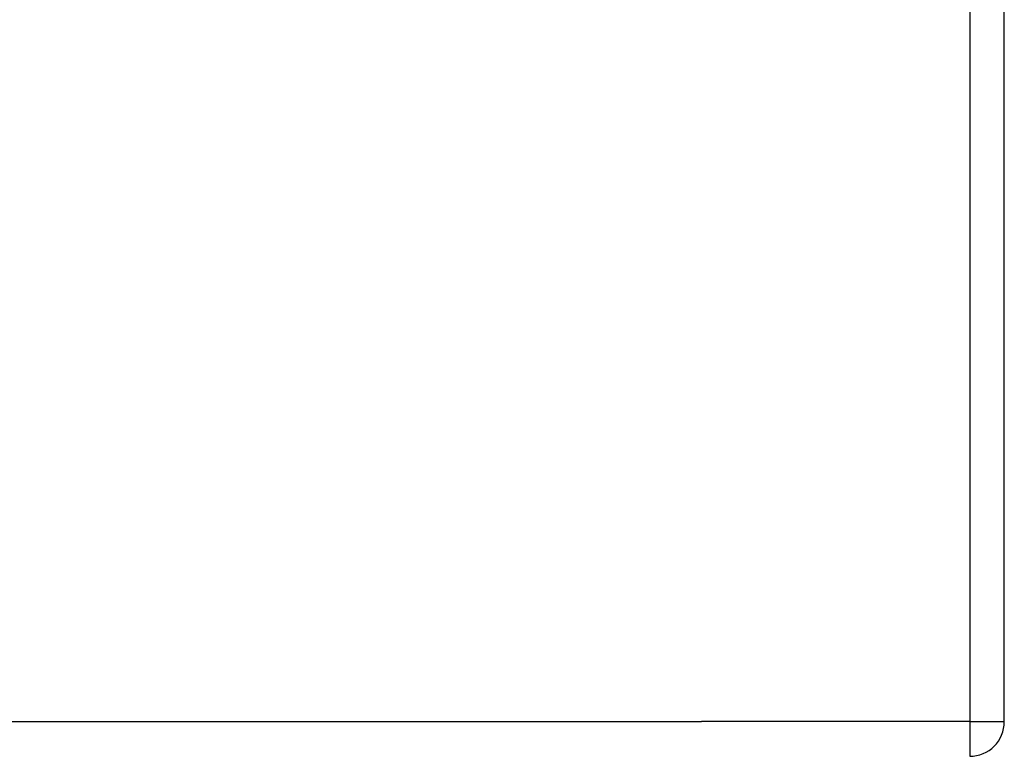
# Model space of a CAD drawing. Header units: inches. Extents: x 25 to 627, y 68 to 290.
# Tile 46 of 250: x 142.18 to 144.99, y 69.48 to 71.59. Entities that reach past the tile are written whole.
import ezdxf

# ---------------------------------------------------------------- set-up
doc = ezdxf.new("R2010")
doc.units = ezdxf.units.IN
doc.header["$MEASUREMENT"] = 0
doc.layers.add('Visible Edges(ANSI)', color=7, linetype='Continuous', lineweight=25)
doc.layers.add('Visible Tangent Edges(ANSI)', color=7, linetype='Continuous', lineweight=25)

msp = doc.modelspace()

# ---------------------------------------------------------------- linework, layer by layer
at = {"layer": 'Visible Edges(ANSI)'}
msp.add_line((144.9911, 69.5834), (144.9911, 81.3854), dxfattribs=at)
msp.add_arc((144.8921, 69.5834), 0.099, 270, 0, dxfattribs=at)
at = {"layer": 'Visible Tangent Edges(ANSI)'}
for p, q in [((144.8921, 81.3854), (144.8921, 69.5834)), ((85.0901, 69.5834), (144.125, 69.5834)), ((144.8921, 69.5834), (144.125, 69.5834)), ((144.8921, 69.5834), (144.9911, 69.5834)), ((144.8921, 69.5834), (144.8921, 69.4844))]:
    msp.add_line(p, q, dxfattribs=at)

doc.saveas('drawing.dxf')
